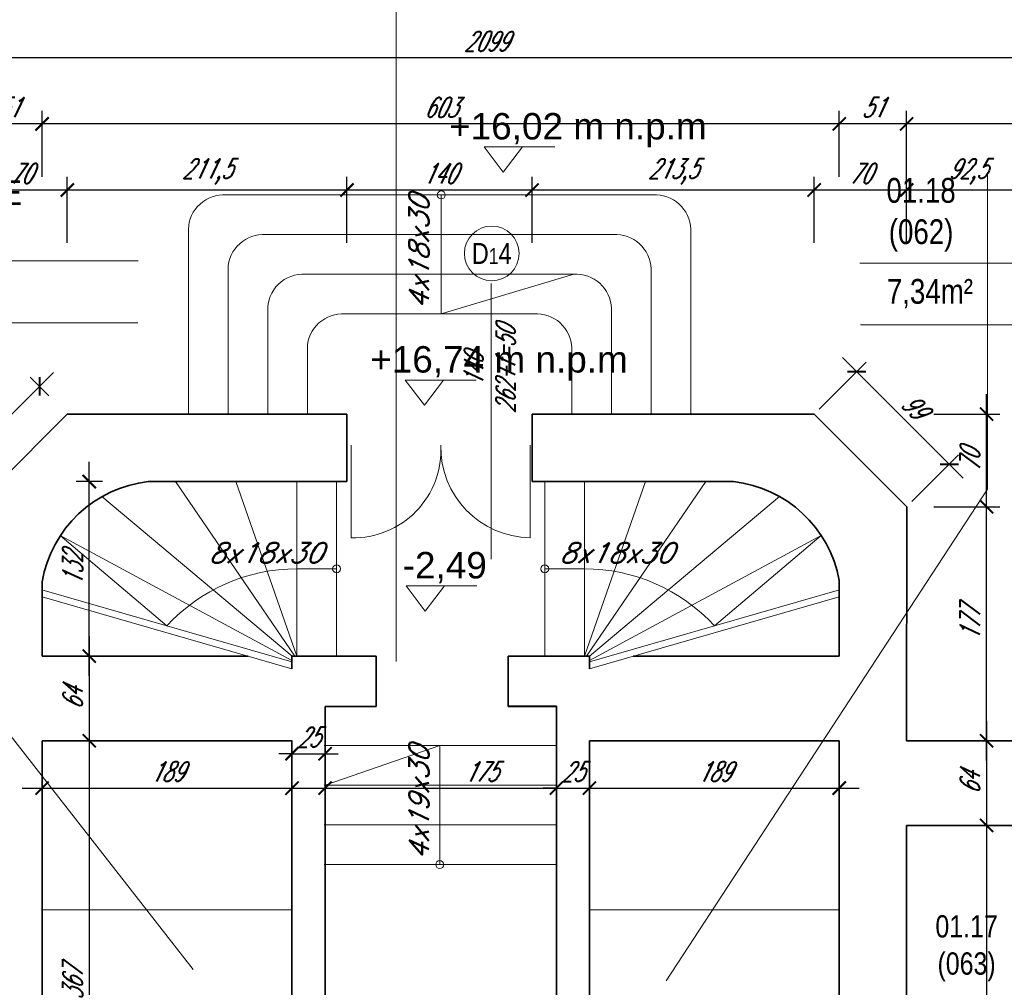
# Model space of a CAD drawing. Header units: millimetres. Extents: x 402 to 79005, y -7782 to 89952.
# Tile 230 of 256: x 24590 to 25335, y 37108 to 37839. Entities that reach past the tile are written whole.
import ezdxf

# ---------------------------------------------------------------- set-up
doc = ezdxf.new("R2010")
doc.units = ezdxf.units.MM
doc.header["$LTSCALE"] = 10
doc.linetypes.add('DASHED', pattern=[19.05, 12.7, -6.35])
doc.layers.get('0').update_dxf_attribs({"lineweight": 0})
doc.layers.get('Defpoints').update_dxf_attribs({"color": 253})
for name, color, linetype, lineweight in [('000_rzedne', 7, 'Continuous', 0), ('01 parter - ściany', 253, 'Continuous', 35), ('03-02_schody', 253, 'Continuous', 5), ('03_drzwi', 253, 'Continuous', 15), ('04-2_nad', 253, 'DASHED', 5), ('05-01_wymiary', 253, 'Continuous', 5), ('05-03_opis', 253, 'Continuous', 5)]:
    doc.layers.add(name, color=color, linetype=linetype, lineweight=lineweight)
doc.styles.add('ariel', font='ARIAL.TTF', dxfattribs={"width": 0.8})
doc.styles.add('ariel_wym', font='simplex.shx', dxfattribs={"width": 0.65, "oblique": 25})
doc.styles.add('ZAGOSP', font='txt', dxfattribs={"height": 0.8})
doc.dimstyles.new('ariel 50', dxfattribs={"dimtxt": 15, "dimasz": 10, "dimexe": 10, "dimexo": 0, "dimgap": 5, "dimtad": 1, "dimdec": 1, "dimrnd": 0.5, "dimtxsty": 'ariel_wym', "dimblk": 'ARCHTICK', "dimcen": 2.5, "dimdle": 15, "dimazin": 0, "dimtfac": 1, "dimtdec": 1, "dimtix": 1, "dimtmove": 0, "dimatfit": 3, "dimldrblk": 'DOT', "dimfxl": 0, "dimarcsym": 0})
doc.dimstyles.new('ariel 50 wnętrze', dxfattribs={"dimtxt": 15, "dimasz": 10, "dimexe": 10, "dimexo": 0, "dimgap": 5, "dimtad": 1, "dimdec": 1, "dimrnd": 0.5, "dimtxsty": 'ariel_wym', "dimblk": 'ARCHTICK', "dimcen": 2.5, "dimdle": 15, "dimazin": 0, "dimtfac": 1, "dimtdec": 1, "dimtix": 1, "dimtmove": 0, "dimatfit": 3, "dimldrblk": 'DOT', "dimfxl": 0, "dimarcsym": 0})

# ---------------------------------------------------------------- blocks, each defined once
blk = doc.blocks.new('_ArchTick')
at = {"color": 0, "linetype": 'ByBlock', "const_width": 0.15}
blk.add_lwpolyline([(-0.5, -0.5), (0.5, 0.5)], dxfattribs=at)
blk = doc.blocks.new('*D165')
at = {"layer": '05-01_wymiary', "color": 0, "lineweight": -2}
for p, q in [((25261.21, 37670.51), (25261.21, 37720.51)), ((25353.83, 37670.51), (25353.83, 37720.51)), ((25368.83, 37710.51), (25246.21, 37710.51))]:
    blk.add_line(p, q, dxfattribs=at)
at = {"layer": 'Defpoints', "color": 0}
for p in [(25261.21, 37710.51), (25261.21, 37294.05), (25353.83, 37230.05)]:
    blk.add_point(p, dxfattribs=at)
at = {"layer": '05-01_wymiary', "color": 0, "lineweight": -2, "xscale": 10, "yscale": 10, "zscale": 10, "rotation": 180}
blk.add_blockref('_ArchTick', (25261.21, 37710.51), dxfattribs=at)
at = {"layer": '05-01_wymiary', "color": 0, "lineweight": -2, "xscale": 10, "yscale": 10, "zscale": 10}
blk.add_blockref('_ArchTick', (25353.83, 37710.51), dxfattribs=at)
at = {"layer": '05-01_wymiary', "color": 0, "insert": (25307.52, 37724.44), "char_height": 15, "attachment_point": 5, "style": 'ariel_wym'}
blk.add_mtext('92,5', dxfattribs=at)
blk = doc.blocks.new('_Dot')
at = {"color": 0, "linetype": 'ByBlock', "lineweight": -2}
blk.add_line((-0.5, 0), (-1, 0), dxfattribs=at)
at = {"color": 0, "linetype": 'ByBlock', "const_width": 0.5}
blk.add_lwpolyline([(-0.25, 0, 1), (0.25, 0, 1)], format="xyb", close=True, dxfattribs=at)
blk = doc.blocks.new('*D166')
at = {"layer": '05-01_wymiary', "color": 0, "lineweight": -2}
for p, q in [((25191.26, 37670.51), (25191.26, 37720.51)), ((25261.21, 37670.51), (25261.21, 37720.51)), ((25276.21, 37710.51), (25176.26, 37710.51))]:
    blk.add_line(p, q, dxfattribs=at)
at = {"layer": 'Defpoints', "color": 0}
for p in [(25191.26, 37710.51), (25191.26, 37541.05), (25261.21, 37294.05)]:
    blk.add_point(p, dxfattribs=at)
at = {"layer": '05-01_wymiary', "color": 0, "lineweight": -2, "xscale": 10, "yscale": 10, "zscale": 10, "rotation": 180}
blk.add_blockref('_ArchTick', (25191.26, 37710.51), dxfattribs=at)
at = {"layer": '05-01_wymiary', "color": 0, "lineweight": -2, "xscale": 10, "yscale": 10, "zscale": 10}
blk.add_blockref('_ArchTick', (25261.21, 37710.51), dxfattribs=at)
at = {"layer": '05-01_wymiary', "color": 0, "insert": (25226.24, 37723.01), "char_height": 15, "attachment_point": 5, "style": 'ariel_wym'}
blk.add_mtext('70', dxfattribs=at)
blk = doc.blocks.new('*D167')
at = {"layer": '05-01_wymiary', "color": 0, "lineweight": -2}
for p, q in [((24977.84, 37670.51), (24977.84, 37720.51)), ((25191.26, 37670.51), (25191.26, 37720.51)), ((25206.26, 37710.51), (24962.84, 37710.51))]:
    blk.add_line(p, q, dxfattribs=at)
at = {"layer": 'Defpoints', "color": 0}
for p in [(24977.84, 37710.51), (25191.26, 37541.05), (24977.84, 37490.05)]:
    blk.add_point(p, dxfattribs=at)
at = {"layer": '05-01_wymiary', "color": 0, "lineweight": -2, "xscale": 10, "yscale": 10, "zscale": 10, "rotation": 180}
blk.add_blockref('_ArchTick', (24977.84, 37710.51), dxfattribs=at)
at = {"layer": '05-01_wymiary', "color": 0, "lineweight": -2, "xscale": 10, "yscale": 10, "zscale": 10}
blk.add_blockref('_ArchTick', (25191.26, 37710.51), dxfattribs=at)
at = {"layer": '05-01_wymiary', "color": 0, "insert": (25084.55, 37724.44), "char_height": 15, "attachment_point": 5, "style": 'ariel_wym'}
blk.add_mtext('213,5', dxfattribs=at)
blk = doc.blocks.new('*D168')
at = {"layer": '05-01_wymiary', "color": 0, "lineweight": -2}
for p, q in [((24837.84, 37670.51), (24837.84, 37720.51)), ((24977.84, 37670.51), (24977.84, 37720.51)), ((24992.84, 37710.51), (24822.84, 37710.51))]:
    blk.add_line(p, q, dxfattribs=at)
at = {"layer": 'Defpoints', "color": 0}
for p in [(24837.84, 37710.51), (24837.84, 37490.05), (24977.84, 37490.05)]:
    blk.add_point(p, dxfattribs=at)
at = {"layer": '05-01_wymiary', "color": 0, "lineweight": -2, "xscale": 10, "yscale": 10, "zscale": 10, "rotation": 180}
blk.add_blockref('_ArchTick', (24837.84, 37710.51), dxfattribs=at)
at = {"layer": '05-01_wymiary', "color": 0, "lineweight": -2, "xscale": 10, "yscale": 10, "zscale": 10}
blk.add_blockref('_ArchTick', (24977.84, 37710.51), dxfattribs=at)
at = {"layer": '05-01_wymiary', "color": 0, "insert": (24907.84, 37723.01), "char_height": 15, "attachment_point": 5, "style": 'ariel_wym'}
blk.add_mtext('140', dxfattribs=at)
blk = doc.blocks.new('*D169')
at = {"layer": '05-01_wymiary', "color": 0, "lineweight": -2}
for p, q in [((24626.26, 37670.51), (24626.26, 37720.51)), ((24837.84, 37670.51), (24837.84, 37720.51)), ((24852.84, 37710.51), (24611.26, 37710.51))]:
    blk.add_line(p, q, dxfattribs=at)
at = {"layer": 'Defpoints', "color": 0}
for p in [(24626.26, 37710.51), (24626.26, 37541.05), (24837.84, 37490.05)]:
    blk.add_point(p, dxfattribs=at)
at = {"layer": '05-01_wymiary', "color": 0, "lineweight": -2, "xscale": 10, "yscale": 10, "zscale": 10, "rotation": 180}
blk.add_blockref('_ArchTick', (24626.26, 37710.51), dxfattribs=at)
at = {"layer": '05-01_wymiary', "color": 0, "lineweight": -2, "xscale": 10, "yscale": 10, "zscale": 10}
blk.add_blockref('_ArchTick', (24837.84, 37710.51), dxfattribs=at)
at = {"layer": '05-01_wymiary', "color": 0, "insert": (24732.05, 37724.44), "char_height": 15, "attachment_point": 5, "style": 'ariel_wym'}
blk.add_mtext('211,5', dxfattribs=at)
blk = doc.blocks.new('*D170')
at = {"layer": '05-01_wymiary', "color": 0, "lineweight": -2}
for p, q in [((24556.21, 37670.51), (24556.21, 37720.51)), ((24626.26, 37670.51), (24626.26, 37720.51)), ((24641.26, 37710.51), (24541.21, 37710.51))]:
    blk.add_line(p, q, dxfattribs=at)
at = {"layer": 'Defpoints', "color": 0}
for p in [(24556.21, 37710.51), (24626.26, 37541.05), (24556.21, 37471.05)]:
    blk.add_point(p, dxfattribs=at)
at = {"layer": '05-01_wymiary', "color": 0, "lineweight": -2, "xscale": 10, "yscale": 10, "zscale": 10, "rotation": 180}
blk.add_blockref('_ArchTick', (24556.21, 37710.51), dxfattribs=at)
at = {"layer": '05-01_wymiary', "color": 0, "lineweight": -2, "xscale": 10, "yscale": 10, "zscale": 10}
blk.add_blockref('_ArchTick', (24626.26, 37710.51), dxfattribs=at)
at = {"layer": '05-01_wymiary', "color": 0, "insert": (24591.24, 37723.01), "char_height": 15, "attachment_point": 5, "style": 'ariel_wym'}
blk.add_mtext('70', dxfattribs=at)
blk = doc.blocks.new('*D179')
at = {"layer": '05-01_wymiary', "color": 0, "lineweight": -2}
for p, q in [((25261.21, 37720.51), (25261.21, 37770.51)), ((25587.21, 37720.51), (25587.21, 37770.51)), ((25602.21, 37760.51), (25246.21, 37760.51))]:
    blk.add_line(p, q, dxfattribs=at)
at = {"layer": 'Defpoints', "color": 0}
for p in [(25261.21, 37760.51), (25261.21, 37294.05), (25587.21, 37230.05)]:
    blk.add_point(p, dxfattribs=at)
at = {"layer": '05-01_wymiary', "color": 0, "lineweight": -2, "xscale": 10, "yscale": 10, "zscale": 10, "rotation": 180}
blk.add_blockref('_ArchTick', (25261.21, 37760.51), dxfattribs=at)
at = {"layer": '05-01_wymiary', "color": 0, "lineweight": -2, "xscale": 10, "yscale": 10, "zscale": 10}
blk.add_blockref('_ArchTick', (25587.21, 37760.51), dxfattribs=at)
at = {"layer": '05-01_wymiary', "color": 0, "insert": (25424.21, 37773.01), "char_height": 15, "attachment_point": 5, "style": 'ariel_wym'}
blk.add_mtext('326', dxfattribs=at)
blk = doc.blocks.new('*D180')
at = {"layer": '05-01_wymiary', "color": 0, "lineweight": -2}
for p, q in [((25210.21, 37720.51), (25210.21, 37770.51)), ((25261.21, 37720.51), (25261.21, 37770.51)), ((25276.21, 37760.51), (25195.21, 37760.51))]:
    blk.add_line(p, q, dxfattribs=at)
at = {"layer": 'Defpoints', "color": 0}
for p in [(25210.21, 37760.51), (25210.21, 37294.05), (25261.21, 37294.05)]:
    blk.add_point(p, dxfattribs=at)
at = {"layer": '05-01_wymiary', "color": 0, "lineweight": -2, "xscale": 10, "yscale": 10, "zscale": 10, "rotation": 180}
blk.add_blockref('_ArchTick', (25210.21, 37760.51), dxfattribs=at)
at = {"layer": '05-01_wymiary', "color": 0, "lineweight": -2, "xscale": 10, "yscale": 10, "zscale": 10}
blk.add_blockref('_ArchTick', (25261.21, 37760.51), dxfattribs=at)
at = {"layer": '05-01_wymiary', "color": 0, "insert": (25235.71, 37773.01), "char_height": 15, "attachment_point": 5, "style": 'ariel_wym'}
blk.add_mtext('51', dxfattribs=at)
blk = doc.blocks.new('*D181')
at = {"layer": '05-01_wymiary', "color": 0, "lineweight": -2}
for p, q in [((24607.21, 37720.51), (24607.21, 37770.51)), ((25210.21, 37720.51), (25210.21, 37770.51)), ((25225.21, 37760.51), (24592.21, 37760.51))]:
    blk.add_line(p, q, dxfattribs=at)
at = {"layer": 'Defpoints', "color": 0}
for p in [(24607.21, 37760.51), (24607.21, 37358.05), (25210.21, 37294.05)]:
    blk.add_point(p, dxfattribs=at)
at = {"layer": '05-01_wymiary', "color": 0, "lineweight": -2, "xscale": 10, "yscale": 10, "zscale": 10, "rotation": 180}
blk.add_blockref('_ArchTick', (24607.21, 37760.51), dxfattribs=at)
at = {"layer": '05-01_wymiary', "color": 0, "lineweight": -2, "xscale": 10, "yscale": 10, "zscale": 10}
blk.add_blockref('_ArchTick', (25210.21, 37760.51), dxfattribs=at)
at = {"layer": '05-01_wymiary', "color": 0, "insert": (24908.71, 37773.01), "char_height": 15, "attachment_point": 5, "style": 'ariel_wym'}
blk.add_mtext('603', dxfattribs=at)
blk = doc.blocks.new('*D182')
at = {"layer": '05-01_wymiary', "color": 0, "lineweight": -2}
for p, q in [((24556.21, 37720.51), (24556.21, 37770.51)), ((24607.21, 37720.51), (24607.21, 37770.51)), ((24622.21, 37760.51), (24541.21, 37760.51))]:
    blk.add_line(p, q, dxfattribs=at)
at = {"layer": 'Defpoints', "color": 0}
for p in [(24556.21, 37760.51), (24607.21, 37358.05), (24556.21, 37294.05)]:
    blk.add_point(p, dxfattribs=at)
at = {"layer": '05-01_wymiary', "color": 0, "lineweight": -2, "xscale": 10, "yscale": 10, "zscale": 10, "rotation": 180}
blk.add_blockref('_ArchTick', (24556.21, 37760.51), dxfattribs=at)
at = {"layer": '05-01_wymiary', "color": 0, "lineweight": -2, "xscale": 10, "yscale": 10, "zscale": 10}
blk.add_blockref('_ArchTick', (24607.21, 37760.51), dxfattribs=at)
at = {"layer": '05-01_wymiary', "color": 0, "insert": (24581.71, 37773.01), "char_height": 15, "attachment_point": 5, "style": 'ariel_wym'}
blk.add_mtext('51', dxfattribs=at)
blk = doc.blocks.new('*D186')
at = {"layer": '05-01_wymiary', "color": 0, "lineweight": -2}
for p, q in [((23893.65, 37770.51), (23893.65, 37820.51)), ((25992.65, 37770.51), (25992.65, 37820.51)), ((26007.65, 37810.51), (23878.65, 37810.51))]:
    blk.add_line(p, q, dxfattribs=at)
at = {"layer": 'Defpoints', "color": 0, "lineweight": 0}
for p in [(23893.65, 37810.51), (23893.65, 37254.11), (25992.65, 37219.12)]:
    blk.add_point(p, dxfattribs=at)
at = {"layer": '05-01_wymiary', "color": 0, "lineweight": -2, "xscale": 10, "yscale": 10, "zscale": 10, "rotation": 180}
blk.add_blockref('_ArchTick', (23893.65, 37810.51), dxfattribs=at)
at = {"layer": '05-01_wymiary', "color": 0, "lineweight": -2, "xscale": 10, "yscale": 10, "zscale": 10}
blk.add_blockref('_ArchTick', (25992.65, 37810.51), dxfattribs=at)
at = {"layer": '05-01_wymiary', "color": 0, "insert": (24943.15, 37823.01), "char_height": 15, "attachment_point": 5, "style": 'ariel_wym'}
blk.add_mtext('2099', dxfattribs=at)
blk = doc.blocks.new('*D187')
at = {"layer": '05-01_wymiary', "color": 0, "lineweight": -2}
for p, q in [((25321.64, 37279.05), (25321.64, 37486.05)), ((25281.64, 37471.05), (25331.64, 37471.05)), ((25281.64, 37294.05), (25331.64, 37294.05))]:
    blk.add_line(p, q, dxfattribs=at)
at = {"layer": 'Defpoints', "color": 0}
for p in [(25261.25, 37471.05), (25321.64, 37471.05), (25261.21, 37294.05)]:
    blk.add_point(p, dxfattribs=at)
at = {"layer": '05-01_wymiary', "color": 0, "lineweight": -2, "xscale": 10, "yscale": 10, "zscale": 10}
for p, rotation in [((25321.64, 37471.05), 90), ((25321.64, 37294.05), 270)]:
    blk.add_blockref('_ArchTick', p, dxfattribs=dict(at, rotation=rotation))
at = {"layer": '05-01_wymiary', "color": 0, "insert": (25309.14, 37382.55), "char_height": 15, "attachment_point": 5, "rotation": 90, "style": 'ariel_wym'}
blk.add_mtext('177', dxfattribs=at)
blk = doc.blocks.new('*D188')
at = {"layer": '05-01_wymiary', "color": 0, "lineweight": -2}
for p, q in [((25321.64, 37456.05), (25321.64, 37556.05)), ((25281.64, 37541.05), (25331.64, 37541.05)), ((25281.64, 37471.05), (25331.64, 37471.05))]:
    blk.add_line(p, q, dxfattribs=at)
at = {"layer": 'Defpoints', "color": 0}
for p in [(25191.26, 37541.05), (25321.64, 37541.05), (25261.25, 37471.05)]:
    blk.add_point(p, dxfattribs=at)
at = {"layer": '05-01_wymiary', "color": 0, "lineweight": -2, "xscale": 10, "yscale": 10, "zscale": 10}
for p, rotation in [((25321.64, 37541.05), 90), ((25321.64, 37471.05), 270)]:
    blk.add_blockref('_ArchTick', p, dxfattribs=dict(at, rotation=rotation))
at = {"layer": '05-01_wymiary', "color": 0, "insert": (25309.14, 37506.05), "char_height": 15, "attachment_point": 5, "rotation": 90, "style": 'ariel_wym'}
blk.add_mtext('70', dxfattribs=at)
blk = doc.blocks.new('*D189')
at = {"layer": '05-01_wymiary', "color": 0, "lineweight": -2}
for p, q in [((25195.11, 37544.89), (25230.47, 37580.25)), ((25212.79, 37583.78), (25303.99, 37492.57)), ((25265.1, 37474.9), (25300.46, 37510.25))]:
    blk.add_line(p, q, dxfattribs=at)
at = {"layer": 'Defpoints', "color": 0}
for p in [(25191.26, 37541.05), (25293.38, 37503.18), (25261.25, 37471.05)]:
    blk.add_point(p, dxfattribs=at)
at = {"layer": '05-01_wymiary', "color": 0, "lineweight": -2, "xscale": 10, "yscale": 10, "zscale": 10}
for p, rotation in [((25223.4, 37573.18), 134.9939123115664), ((25293.38, 37503.18), 314.9939123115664)]:
    blk.add_blockref('_ArchTick', p, dxfattribs=dict(at, rotation=rotation))
at = {"layer": '05-01_wymiary', "color": 0, "insert": (25267.23, 37547.01), "char_height": 15, "attachment_point": 5, "rotation": 314.99391, "style": 'ariel_wym'}
blk.add_mtext('99', dxfattribs=at)
blk = doc.blocks.new('*D836')
at = {"layer": '05-01_wymiary', "color": 0, "lineweight": -2}
for p, q in [((24524.5, 37456.05), (24524.5, 37556.05)), ((24534.5, 37541.05), (24514.5, 37541.05)), ((24534.5, 37471.05), (24514.5, 37471.05))]:
    blk.add_line(p, q, dxfattribs=at)
at = {"layer": 'Defpoints', "color": 0}
for p in [(24524.5, 37541.05), (24626.26, 37541.05), (24556.21, 37471.05)]:
    blk.add_point(p, dxfattribs=at)
at = {"layer": '05-01_wymiary', "color": 0, "lineweight": -2, "xscale": 10, "yscale": 10, "zscale": 10}
for p, rotation in [((24524.5, 37541.05), 90), ((24524.5, 37471.05), 270)]:
    blk.add_blockref('_ArchTick', p, dxfattribs=dict(at, rotation=rotation))
at = {"layer": '05-01_wymiary', "color": 0, "insert": (24512, 37506.05), "char_height": 15, "attachment_point": 5, "rotation": 90, "style": 'ariel_wym'}
blk.add_mtext('70', dxfattribs=at)
blk = doc.blocks.new('*D837')
at = {"layer": '05-01_wymiary', "color": 0, "lineweight": -2}
for p, q in [((24615.86, 37572.61), (24524.65, 37481.4)), ((24612.33, 37554.93), (24598.18, 37569.08)), ((24542.33, 37484.93), (24528.18, 37499.08))]:
    blk.add_line(p, q, dxfattribs=at)
at = {"layer": 'Defpoints', "color": 0}
for p in [(24626.21, 37541.05), (24535.25, 37492), (24556.21, 37471.05)]:
    blk.add_point(p, dxfattribs=at)
at = {"layer": '05-01_wymiary', "color": 0, "lineweight": -2, "xscale": 10, "yscale": 10, "zscale": 10}
for p, rotation in [((24605.25, 37562), 44.99999999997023), ((24535.25, 37492), 224.9999999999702)]:
    blk.add_blockref('_ArchTick', p, dxfattribs=dict(at, rotation=rotation))
at = {"layer": '05-01_wymiary', "color": 0, "insert": (24561.42, 37535.84), "char_height": 15, "attachment_point": 5, "rotation": 45, "style": 'ariel_wym'}
blk.add_mtext('99', dxfattribs=at)
blk = doc.blocks.new('*D838')
at = {"layer": '05-01_wymiary', "color": 0, "lineweight": -2}
for p, q in [((24607.21, 37268.2), (24607.21, 37248.2)), ((24796.21, 37268.2), (24796.21, 37248.2)), ((24592.21, 37258.2), (24811.21, 37258.2))]:
    blk.add_line(p, q, dxfattribs=at)
at = {"layer": 'Defpoints', "color": 0}
for p in [(24607.21, 37294.05), (24796.21, 37294.05), (24796.21, 37258.2)]:
    blk.add_point(p, dxfattribs=at)
at = {"layer": '05-01_wymiary', "color": 0, "lineweight": -2, "xscale": 10, "yscale": 10, "zscale": 10, "rotation": 180}
blk.add_blockref('_ArchTick', (24607.21, 37258.2), dxfattribs=at)
at = {"layer": '05-01_wymiary', "color": 0, "lineweight": -2, "xscale": 10, "yscale": 10, "zscale": 10}
blk.add_blockref('_ArchTick', (24796.21, 37258.2), dxfattribs=at)
at = {"layer": '05-01_wymiary', "color": 0, "insert": (24701.71, 37270.7), "char_height": 15, "attachment_point": 5, "style": 'ariel_wym'}
blk.add_mtext('189', dxfattribs=at)
blk = doc.blocks.new('*D839')
at = {"layer": '05-01_wymiary', "color": 0, "lineweight": -2}
for p, q in [((24796.21, 37294.2), (24796.21, 37274.2)), ((24821.21, 37294.2), (24821.21, 37274.2)), ((24796.21, 37284.2), (24786.21, 37284.2)), ((24796.21, 37284.2), (24821.21, 37284.2)), ((24821.21, 37284.2), (24831.21, 37284.2))]:
    blk.add_line(p, q, dxfattribs=at)
at = {"layer": 'Defpoints', "color": 0}
for p in [(24796.21, 37320.05), (24821.21, 37320.05), (24821.21, 37284.2)]:
    blk.add_point(p, dxfattribs=at)
at = {"layer": '05-01_wymiary', "color": 0, "lineweight": -2, "xscale": 10, "yscale": 10, "zscale": 10}
blk.add_blockref('_ArchTick', (24796.21, 37284.2), dxfattribs=at)
at = {"layer": '05-01_wymiary', "color": 0, "lineweight": -2, "xscale": 10, "yscale": 10, "zscale": 10, "rotation": 180}
blk.add_blockref('_ArchTick', (24821.21, 37284.2), dxfattribs=at)
at = {"layer": '05-01_wymiary', "color": 0, "insert": (24808.71, 37296.7), "char_height": 15, "attachment_point": 5, "style": 'ariel_wym'}
blk.add_mtext('25', dxfattribs=at)
blk = doc.blocks.new('*D840')
at = {"layer": '05-01_wymiary', "color": 0, "lineweight": -2}
for p, q in [((24821.21, 37268.2), (24821.21, 37248.2)), ((24996.21, 37268.2), (24996.21, 37248.2)), ((24806.21, 37258.2), (25011.21, 37258.2))]:
    blk.add_line(p, q, dxfattribs=at)
at = {"layer": 'Defpoints', "color": 0}
for p in [(24821.21, 37320.05), (24996.21, 37320.05), (24996.21, 37258.2)]:
    blk.add_point(p, dxfattribs=at)
at = {"layer": '05-01_wymiary', "color": 0, "lineweight": -2, "xscale": 10, "yscale": 10, "zscale": 10, "rotation": 180}
blk.add_blockref('_ArchTick', (24821.21, 37258.2), dxfattribs=at)
at = {"layer": '05-01_wymiary', "color": 0, "lineweight": -2, "xscale": 10, "yscale": 10, "zscale": 10}
blk.add_blockref('_ArchTick', (24996.21, 37258.2), dxfattribs=at)
at = {"layer": '05-01_wymiary', "color": 0, "insert": (24939.18, 37270.7), "char_height": 15, "attachment_point": 5, "style": 'ariel_wym'}
blk.add_mtext('175', dxfattribs=at)
blk = doc.blocks.new('*D841')
at = {"layer": '05-01_wymiary', "color": 0, "lineweight": -2}
for p, q in [((24996.21, 37268.2), (24996.21, 37248.2)), ((25021.21, 37268.2), (25021.21, 37248.2)), ((24996.21, 37258.2), (24986.21, 37258.2)), ((24996.21, 37258.2), (25021.21, 37258.2)), ((25021.21, 37258.2), (25031.21, 37258.2))]:
    blk.add_line(p, q, dxfattribs=at)
at = {"layer": 'Defpoints', "color": 0}
for p in [(24996.21, 37320.05), (25021.21, 37294.05), (25021.21, 37258.2)]:
    blk.add_point(p, dxfattribs=at)
at = {"layer": '05-01_wymiary', "color": 0, "lineweight": -2, "xscale": 10, "yscale": 10, "zscale": 10}
blk.add_blockref('_ArchTick', (24996.21, 37258.2), dxfattribs=at)
at = {"layer": '05-01_wymiary', "color": 0, "lineweight": -2, "xscale": 10, "yscale": 10, "zscale": 10, "rotation": 180}
blk.add_blockref('_ArchTick', (25021.21, 37258.2), dxfattribs=at)
at = {"layer": '05-01_wymiary', "color": 0, "insert": (25008.71, 37270.7), "char_height": 15, "attachment_point": 5, "style": 'ariel_wym'}
blk.add_mtext('25', dxfattribs=at)
blk = doc.blocks.new('*D842')
at = {"layer": '05-01_wymiary', "color": 0, "lineweight": -2}
for p, q in [((25021.21, 37268.2), (25021.21, 37248.2)), ((25210.21, 37268.2), (25210.21, 37248.2)), ((25006.21, 37258.2), (25225.21, 37258.2))]:
    blk.add_line(p, q, dxfattribs=at)
at = {"layer": 'Defpoints', "color": 0}
for p in [(25021.21, 37294.05), (25210.21, 37294.05), (25210.21, 37258.2)]:
    blk.add_point(p, dxfattribs=at)
at = {"layer": '05-01_wymiary', "color": 0, "lineweight": -2, "xscale": 10, "yscale": 10, "zscale": 10, "rotation": 180}
blk.add_blockref('_ArchTick', (25021.21, 37258.2), dxfattribs=at)
at = {"layer": '05-01_wymiary', "color": 0, "lineweight": -2, "xscale": 10, "yscale": 10, "zscale": 10}
blk.add_blockref('_ArchTick', (25210.21, 37258.2), dxfattribs=at)
at = {"layer": '05-01_wymiary', "color": 0, "insert": (25115.71, 37270.7), "char_height": 15, "attachment_point": 5, "style": 'ariel_wym'}
blk.add_mtext('189', dxfattribs=at)
blk = doc.blocks.new('*D843')
at = {"layer": '05-01_wymiary', "color": 0, "lineweight": -2}
for p, q in [((24642.88, 37343.05), (24642.88, 37505.05)), ((24652.88, 37490.05), (24632.88, 37490.05)), ((24632.88, 37358.05), (24652.88, 37358.05))]:
    blk.add_line(p, q, dxfattribs=at)
at = {"layer": 'Defpoints', "color": 0}
for p in [(24642.88, 37490.05), (24687.55, 37490.05), (24607.21, 37358.05)]:
    blk.add_point(p, dxfattribs=at)
at = {"layer": '05-01_wymiary', "color": 0, "lineweight": -2, "xscale": 10, "yscale": 10, "zscale": 10}
for p, rotation in [((24642.88, 37490.05), 90), ((24642.88, 37358.05), 270)]:
    blk.add_blockref('_ArchTick', p, dxfattribs=dict(at, rotation=rotation))
at = {"layer": '05-01_wymiary', "color": 0, "insert": (24630.38, 37424.05), "char_height": 15, "attachment_point": 5, "rotation": 90, "style": 'ariel_wym'}
blk.add_mtext('132', dxfattribs=at)
blk = doc.blocks.new('*D844')
at = {"layer": '05-01_wymiary', "color": 0, "lineweight": -2}
for p, q in [((24642.88, 37373.05), (24642.88, 37279.05)), ((24632.88, 37358.05), (24652.88, 37358.05)), ((24632.88, 37294.05), (24652.88, 37294.05))]:
    blk.add_line(p, q, dxfattribs=at)
at = {"layer": 'Defpoints', "color": 0}
for p in [(24607.21, 37358.05), (24607.21, 37294.05), (24642.88, 37294.05)]:
    blk.add_point(p, dxfattribs=at)
at = {"layer": '05-01_wymiary', "color": 0, "lineweight": -2, "xscale": 10, "yscale": 10, "zscale": 10}
for p, rotation in [((24642.88, 37358.05), 90), ((24642.88, 37294.05), 270)]:
    blk.add_blockref('_ArchTick', p, dxfattribs=dict(at, rotation=rotation))
at = {"layer": '05-01_wymiary', "color": 0, "insert": (24630.38, 37326.05), "char_height": 15, "attachment_point": 5, "rotation": 90, "style": 'ariel_wym'}
blk.add_mtext('64', dxfattribs=at)
blk = doc.blocks.new('*D845')
at = {"layer": '05-01_wymiary', "color": 0, "lineweight": -2}
for p, q in [((24642.88, 37309.05), (24642.88, 36912.05)), ((24632.88, 37294.05), (24652.88, 37294.05)), ((24632.88, 36927.05), (24652.88, 36927.05))]:
    blk.add_line(p, q, dxfattribs=at)
at = {"layer": 'Defpoints', "color": 0}
for p in [(24607.21, 37294.05), (24607.21, 36927.05), (24642.88, 36927.05)]:
    blk.add_point(p, dxfattribs=at)
at = {"layer": '05-01_wymiary', "color": 0, "lineweight": -2, "xscale": 10, "yscale": 10, "zscale": 10}
for p, rotation in [((24642.88, 37294.05), 90), ((24642.88, 36927.05), 270)]:
    blk.add_blockref('_ArchTick', p, dxfattribs=dict(at, rotation=rotation))
at = {"layer": '05-01_wymiary', "color": 0, "insert": (24630.38, 37110.55), "char_height": 15, "attachment_point": 5, "rotation": 90, "style": 'ariel_wym'}
blk.add_mtext('367', dxfattribs=at)
blk = doc.blocks.new('*D863')
at = {"layer": '05-01_wymiary', "color": 0, "lineweight": -2}
for p, q in [((25321.64, 37309.05), (25321.64, 37215.05)), ((25311.64, 37294.05), (25331.64, 37294.05)), ((25311.64, 37230.05), (25331.64, 37230.05))]:
    blk.add_line(p, q, dxfattribs=at)
at = {"layer": 'Defpoints', "color": 0}
for p in [(25261.21, 37294.05), (25261.2, 37230.05), (25321.64, 37230.05)]:
    blk.add_point(p, dxfattribs=at)
at = {"layer": '05-01_wymiary', "color": 0, "lineweight": -2, "xscale": 10, "yscale": 10, "zscale": 10}
for p, rotation in [((25321.64, 37294.05), 90), ((25321.64, 37230.05), 270)]:
    blk.add_blockref('_ArchTick', p, dxfattribs=dict(at, rotation=rotation))
at = {"layer": '05-01_wymiary', "color": 0, "insert": (25309.14, 37262.05), "char_height": 15, "attachment_point": 5, "rotation": 90, "style": 'ariel_wym'}
blk.add_mtext('64', dxfattribs=at)
blk = doc.blocks.new('*D864')
at = {"layer": '05-01_wymiary', "color": 0, "lineweight": -2}
for p, q in [((25321.64, 37245.05), (25321.64, 36848.4)), ((25311.64, 37230.05), (25331.64, 37230.05)), ((25311.64, 36863.4), (25331.64, 36863.4))]:
    blk.add_line(p, q, dxfattribs=at)
at = {"layer": 'Defpoints', "color": 0}
for p in [(25261.2, 37230.05), (25261.12, 36863.4), (25321.64, 36863.4)]:
    blk.add_point(p, dxfattribs=at)
at = {"layer": '05-01_wymiary', "color": 0, "lineweight": -2, "xscale": 10, "yscale": 10, "zscale": 10}
for p, rotation in [((25321.64, 37230.05), 90), ((25321.64, 36863.4), 270)]:
    blk.add_blockref('_ArchTick', p, dxfattribs=dict(at, rotation=rotation))
at = {"layer": '05-01_wymiary', "color": 0, "insert": (25307.71, 37046.72), "char_height": 15, "attachment_point": 5, "rotation": 90, "style": 'ariel_wym'}
blk.add_mtext('366,5', dxfattribs=at)
blk = doc.blocks.new('A$C613D1E3E')
for p, q in [((39.12, 19.09), (-14.56, 19.09)), ((-14.56, 19.09), (0, 0)), ((14.56, 19.09), (0, 0))]:
    blk.add_line(p, q)

msp = doc.modelspace()

# ---------------------------------------------------------------- linework, layer by layer
at = {"layer": '01 parter - ściany'}
for p, q in [((24556.213, 37471.047), (24626.213, 37541.047)), ((24837.84, 37541.047), (24626.263, 37541.047)), ((24837.84, 37490.047), (24837.84, 37541.047)), ((25191.263, 37541.047), (24977.84, 37541.047)), ((24977.84, 37490.047), (24977.84, 37541.047)), ((25261.248, 37471.047), (25191.263, 37541.047)), ((24837.84, 37490.047), (24687.547, 37490.047)), ((25130.093, 37490.047), (24977.84, 37490.047)), ((25261.248, 37471.047), (25261.21, 37294.047)), ((24607.213, 37414.276), (24607.213, 37358.047)), ((25210.21, 37415.282), (25210.21, 37358.047)), ((24763.006, 37358.047), (24607.213, 37358.047)), ((24859.789, 37358.047), (24796.213, 37358.047)), ((24796.213, 37348.473), (24796.213, 37358.047)), ((24859.789, 37358.047), (24859.789, 37320.047)), ((25021.21, 37358.047), (24959.799, 37358.047)), ((24959.799, 37358.047), (24959.799, 37320.047)), ((25021.21, 37348.473), (25021.21, 37358.047)), ((25210.21, 37358.047), (25054.416, 37358.047)), ((24821.213, 37320.047), (24859.789, 37320.058)), ((24821.213, 37320.047), (24821.213, 36927.047)), ((24821.213, 37320.047), (24859.789, 37320.047)), ((24959.799, 37320.089), (24996.21, 37320.1)), ((24959.799, 37320.047), (24996.21, 37320.047)), ((24996.21, 37320.1), (24996.21, 36927.047)), ((24607.213, 37294.047), (24607.213, 36927.047)), ((24796.213, 37294.047), (24607.213, 37294.047)), ((24796.213, 37294.047), (24796.213, 36927.047)), ((25210.21, 37294.047), (25021.21, 37294.047)), ((25021.21, 37294.047), (25021.21, 36927.047)), ((25210.21, 37294.047), (25210.21, 36927.047)), ((25362.805, 37294.051), (25261.21, 37294.047)), ((25261.196, 37230.047), (25261.117, 36863.396)), ((25353.835, 37230.047), (25261.196, 37230.047))]:
    msp.add_line(p, q, dxfattribs=at)
for centre, start, end in [((24697.877, 37398.622), 96.44682, 170.20408), ((25119.723, 37398.626), 10.429987, 83.528894)]:
    msp.add_arc(centre, 92.006, start, end, dxfattribs=at)
at = {"layer": '03-02_schody'}
for p, q in [((24746.402, 37706.77), (25069.334, 37706.831)), ((24909.138, 37616.876), (24909.151, 37706.801)), ((24717.84, 37680.94), (24717.84, 37541.047)), ((24776.402, 37676.763), (25041.685, 37676.869)), ((25097.84, 37680.94), (25097.84, 37541.047)), ((24747.84, 37650.933), (24747.84, 37541.047)), ((24806.402, 37646.816), (25009.334, 37646.876)), ((24909.138, 37616.876), (25009.334, 37646.876)), ((25067.84, 37650.933), (25067.84, 37541.047)), ((24777.84, 37620.986), (24777.84, 37541.047)), ((24836.402, 37616.876), (24979.334, 37616.937)), ((25037.84, 37620.986), (25037.84, 37541.047)), ((24807.84, 37591.047), (24807.84, 37541.047)), ((25007.84, 37591.047), (25007.84, 37541.047)), ((24708.083, 37490.047), (24798.379, 37358.047)), ((24799.974, 37358.047), (24753.825, 37490.047)), ((24799.974, 37490.047), (24799.974, 37358.047)), ((24829.974, 37490.047), (24829.974, 37358.047)), ((24987.448, 37490.047), (24987.448, 37358.047)), ((25017.448, 37490.047), (25017.448, 37358.047)), ((25017.448, 37358.047), (25063.597, 37490.047)), ((25109.339, 37490.047), (25019.043, 37358.047)), ((24796.252, 37358.047), (24652.34, 37478.675)), ((25021.17, 37358.047), (25165.082, 37478.675)), ((24796.213, 37354.637), (24620.819, 37449.17)), ((24701.578, 37380.961), (24620.819, 37449.17)), ((25021.21, 37354.637), (25196.603, 37449.17)), ((25115.844, 37380.961), (25196.603, 37449.17)), ((24799.974, 37424.047), (24829.974, 37424.047)), ((25017.448, 37424.047), (24987.448, 37424.047)), ((24606.944, 37408.245), (24796.213, 37353.676)), ((25210.478, 37408.245), (25021.21, 37353.676)), ((24607.213, 37402.964), (24796.213, 37348.473)), ((25210.21, 37402.964), (25021.21, 37348.473)), ((24820.51, 37290.399), (24995.507, 37290.399)), ((24908.008, 37290.399), (24821.213, 37260.399)), ((24908.008, 37290.399), (24908.008, 37200.399)), ((24820.51, 37260.399), (24995.507, 37260.399)), ((24820.51, 37230.399), (24995.507, 37230.399)), ((24820.51, 37200.399), (24995.507, 37200.399))]:
    msp.add_line(p, q, dxfattribs=at)
for centre in [(24909.151, 37706.801), (24829.974, 37424.047), (24987.448, 37424.047), (24908.008, 37200.399)]:
    msp.add_circle(centre, 3, dxfattribs=at)
for centre, radius, start, end in [((24744.652, 37679.999), 26.828, 86.260503, 177.989623), ((25071.027, 37680.056), 26.828, 1.888541, 93.61766), ((24774.652, 37649.992), 26.828, 86.260503, 177.989623), ((25041.027, 37650.049), 26.828, 1.888541, 93.61766), ((24804.652, 37620.045), 26.828, 86.260503, 182.010377), ((25011.027, 37620.102), 26.828, 1.888541, 93.61766), ((24834.652, 37590.105), 26.828, 86.260503, 177.989623), ((24981.027, 37590.162), 26.828, 1.888541, 93.61766), ((24799.974, 37290.15), 133.896, 90, 137.295651), ((25017.448, 37290.15), 133.896, 42.704349, 90)]:
    msp.add_arc(centre, radius, start, end, dxfattribs=at)
at = {"layer": '03_drzwi'}
for p, q in [((24840.995, 37447.512), (24840.949, 37517.512)), ((24840.949, 37517.512), (24840.995, 37447.512)), ((24976.465, 37447.512), (24976.465, 37517.512))]:
    msp.add_line(p, q, dxfattribs=at)
for centre, radius, start, end in [((24842.753, 37513.562), 66.072, 268.491924, 3.427899), ((24977.661, 37516.463), 68.961, 179.128447, 269.006374)]:
    msp.add_arc(centre, radius, start, end, dxfattribs=at)
at = {"layer": '04-2_nad', "ltscale": 2}
for p, q in [((24607.213, 37166.047), (24796.213, 37166.047)), ((25021.21, 37166.047), (25210.21, 37166.047))]:
    msp.add_line(p, q, dxfattribs=at)
at = {"layer": '05-03_opis'}
for p, q in [((24875.15, 37932.072), (24875.15, 37354.016)), ((25322.356, 37722.538), (25322.356, 37484.258)), ((24312.86, 37656.96), (24679.842, 37656.96)), ((25225.802, 37655.251), (25592.784, 37655.251)), ((24313.313, 37610.13), (24679.645, 37610.13)), ((25226.255, 37608.566), (25592.587, 37608.566)), ((24409.414, 37519.92), (24721.418, 37121.122)), ((25322.356, 37484.258), (25079.203, 37112.442))]:
    msp.add_line(p, q, dxfattribs=at)
at = {"layer": '05-03_opis', "lineweight": 0}
msp.add_line((24946.845, 37431.469), (24946.845, 37639.87), dxfattribs=at)
msp.add_circle((24947.345, 37662.559), 20.689, dxfattribs=at)

# ---------------------------------------------------------------- block references
at = {"layer": '000_rzedne', "color": 1, "lineweight": 0}
for p in [(24956.037, 37723.992), (24896.352, 37547.708, 0), (24897.055, 37392.013)]:
    msp.add_blockref('A$C613D1E3E', p, dxfattribs=at)

# ---------------------------------------------------------------- texts
at = {"layer": '000_rzedne', "color": 1, "lineweight": 0, "char_height": 20, "width": 434.43083, "attachment_point": 3, "style": 'ZAGOSP'}
for s, insert in [('{\\fArial|b0|i0|c238|p34;+16,02 m n.p.m}', (25109.944, 37768.75, 0)), ('{\\fArial|b0|i0|c238|p34;+16,74 m n.p.m}', (25050.259, 37592.466)), ('{\\fArial|b0|i0|c238|p34;-2,49}', (24943.636, 37436.771, 0))]:
    msp.add_mtext(s, dxfattribs=dict(at, insert=insert))
at = {"layer": '05-03_opis', "style": 'ariel'}
for s, insert, char_height, width, attachment_point in [('POMIESZCZENIE \\PPORZADKOWE', (24420.885, 37692.7), 18.73872, 258.2312, 4), ('{\\fArial|b0|i0|c238|p34;01.18\\P(062)}', (25272.118, 37691.809), 18.73872, 87.1301, 5), ('{\\fArial|b0|i0|c238|p34;7,34m²}', (25278.791, 37632.129), 18.73872, 87.1301, 5), ('{\\fArial|b0|i0|c238|p34;01.17\\P(063)}', (25306.535, 37137.073), 16.86485, 78.4171, 5)]:
    msp.add_mtext(s, dxfattribs=dict(at, insert=insert, char_height=char_height, width=width, attachment_point=attachment_point))
at = {"layer": '05-03_opis', "lineweight": 0, "attachment_point": 5, "rotation": 90, "style": 'ariel_wym'}
for s, insert, char_height, width in [('{\\W1;4x18x30}', (24892.281, 37663.116), 15, 55), ('140\\P262+f=50', (24945.766, 37574.717), 14.4, 62.66128), ('{\\W1;4x19x30}', (24892.281, 37246.677), 15, 55)]:
    msp.add_mtext(s, dxfattribs=dict(at, insert=insert, char_height=char_height, width=width))
at = {"layer": '05-03_opis', "lineweight": 0, "attachment_point": 5}
for s, insert, char_height, width, style in [('D{\\H0.7576x;1}4', (24947.345, 37662.559), 15.84, 75.19353, 'ariel'), ('{\\W1;8x18x30}', (24776.093, 37436.115), 15, 55, 'ariel_wym'), ('{\\W1;8x18x30}', (25041.329, 37436.115), 15, 55, 'ariel_wym')]:
    msp.add_mtext(s, dxfattribs=dict(at, insert=insert, char_height=char_height, width=width, style=style))

# ---------------------------------------------------------------- dimensions: what is measured, and where the dimension line sits
at = {"layer": '05-01_wymiary'}
for base, p1, p2, dimstyle, picture, middle in [((23893.652, 37810.511), (25992.653, 37219.119), (23893.652, 37254.111), 'ariel 50', '*D186', (24943.152, 37823.011)), ((24796.213, 37258.198), (24607.213, 37294.047), (24796.213, 37294.047), 'ariel 50 wnętrze', '*D838', (24701.713, 37270.698))]:
    dim = msp.add_linear_dim(base=base, p1=p1, p2=p2, dimstyle=dimstyle, dxfattribs=at)
    dim.commit()
    dim.dimension.update_dxf_attribs({"geometry": picture, "text_midpoint": middle})
for base, p1, p2, dimstyle, picture, middle in [((24556.213, 37760.511), (24607.213, 37358.047), (24556.213, 37294.047), 'ariel 50', '*D182', (24581.713, 37773.011)), ((24607.213, 37760.511), (25210.21, 37294.047), (24607.213, 37358.047), 'ariel 50', '*D181', (24908.711, 37773.011)), ((25210.21, 37760.511), (25261.21, 37294.047), (25210.21, 37294.047), 'ariel 50', '*D180', (25235.71, 37773.011)), ((25261.21, 37760.511), (25587.21, 37230.047), (25261.21, 37294.047), 'ariel 50', '*D179', (25424.21, 37773.011)), ((24626.263, 37710.511), (24837.84, 37490.047), (24626.263, 37541.047), 'ariel 50', '*D169', (24732.052, 37724.44)), ((24977.84, 37710.511), (25191.263, 37541.047), (24977.84, 37490.047), 'ariel 50', '*D167', (25084.552, 37724.44)), ((25261.21, 37710.511), (25353.835, 37230.046), (25261.21, 37294.047), 'ariel 50', '*D165', (25307.522, 37724.44)), ((24556.212524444, 37710.51126776), (24626.262524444, 37541.046521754), (24556.212524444, 37471.046521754), 'ariel 50', '*D170', (24591.237524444, 37723.01126776)), ((24837.84, 37710.511), (24977.84, 37490.047), (24837.84, 37490.047), 'ariel 50', '*D168', (24907.84, 37723.011)), ((25191.263, 37710.511), (25261.21, 37294.047), (25191.263, 37541.047), 'ariel 50', '*D166', (25226.236, 37723.011)), ((24821.213, 37284.198), (24796.213, 37320.047), (24821.213, 37320.047), 'ariel 50 wnętrze', '*D839', (24808.713, 37296.698)), ((25021.21, 37258.198), (24996.21, 37320.047), (25021.21, 37294.047), 'ariel 50 wnętrze', '*D841', (25008.71, 37270.698)), ((25210.21, 37258.198), (25021.21, 37294.047), (25210.21, 37294.047), 'ariel 50 wnętrze', '*D842', (25115.71, 37270.698))]:
    dim = msp.add_linear_dim(base=base, p1=p1, p2=p2, dimstyle=dimstyle, override={"dimtmove": 1}, dxfattribs=at)
    dim.commit()
    dim.dimension.update_dxf_attribs({"geometry": picture, "text_midpoint": middle})
for p1, p2, distance, dimstyle, picture, middle in [((25191.263, 37541.047), (25261.248, 37471.047), 45.443, 'ariel 50', '*D189', (25267.231, 37547.014)), ((24626.213, 37541.047), (24556.213, 37471.047), -29.639, 'ariel 50 wnętrze', '*D837', (24561.416, 37535.844))]:
    dim = msp.add_aligned_dim(p1=p1, p2=p2, distance=distance, dimstyle=dimstyle, dxfattribs=at)
    dim.commit()
    dim.dimension.update_dxf_attribs({"geometry": picture, "text_midpoint": middle})
for base, p1, p2, dimstyle, picture, middle in [((24524.497, 37541.047), (24556.213, 37471.047), (24626.263, 37541.047), 'ariel 50 wnętrze', '*D836', (24511.997, 37506.047)), ((25321.636, 37541.047), (25261.248, 37471.047), (25191.263, 37541.047), 'ariel 50', '*D188', (25309.136, 37506.047)), ((24642.884, 37294.047), (24607.213, 37358.047), (24607.213, 37294.047), 'ariel 50 wnętrze', '*D844', (24630.384, 37326.047)), ((24642.884, 36927.047), (24607.213, 37294.047), (24607.213, 36927.047), 'ariel 50 wnętrze', '*D845', (24630.384, 37110.547)), ((25321.636, 37230.047), (25261.21, 37294.047), (25261.196, 37230.047), 'ariel 50 wnętrze', '*D863', (25309.136, 37262.047)), ((25321.636, 36863.396), (25261.196, 37230.047), (25261.117, 36863.396), 'ariel 50 wnętrze', '*D864', (25307.707, 37046.721))]:
    dim = msp.add_linear_dim(base=base, p1=p1, p2=p2, angle=90, dimstyle=dimstyle, override={"dimtmove": 1}, dxfattribs=at)
    dim.commit()
    dim.dimension.update_dxf_attribs({"geometry": picture, "text_midpoint": middle})
for base, p1, p2, dimstyle, picture, middle in [((24642.884, 37490.047), (24607.213, 37358.047), (24687.547, 37490.047), 'ariel 50 wnętrze', '*D843', (24630.384, 37424.047)), ((25321.636, 37471.047), (25261.21, 37294.047), (25261.248, 37471.047), 'ariel 50', '*D187', (25309.136, 37382.547))]:
    dim = msp.add_linear_dim(base=base, p1=p1, p2=p2, angle=90, dimstyle=dimstyle, dxfattribs=at)
    dim.commit()
    dim.dimension.update_dxf_attribs({"geometry": picture, "text_midpoint": middle})
dim = msp.add_linear_dim(base=(24996.21, 37258.198), p1=(24821.213, 37320.047), p2=(24996.21, 37320.047), dimstyle='ariel 50 wnętrze', override={"dimtmove": 1}, dxfattribs=at)
dim.commit()
dim.dimension.update_dxf_attribs({"geometry": '*D840', "text_midpoint": (24939.179, 37258.198), "dimtype": 160})

doc.saveas('drawing.dxf')
